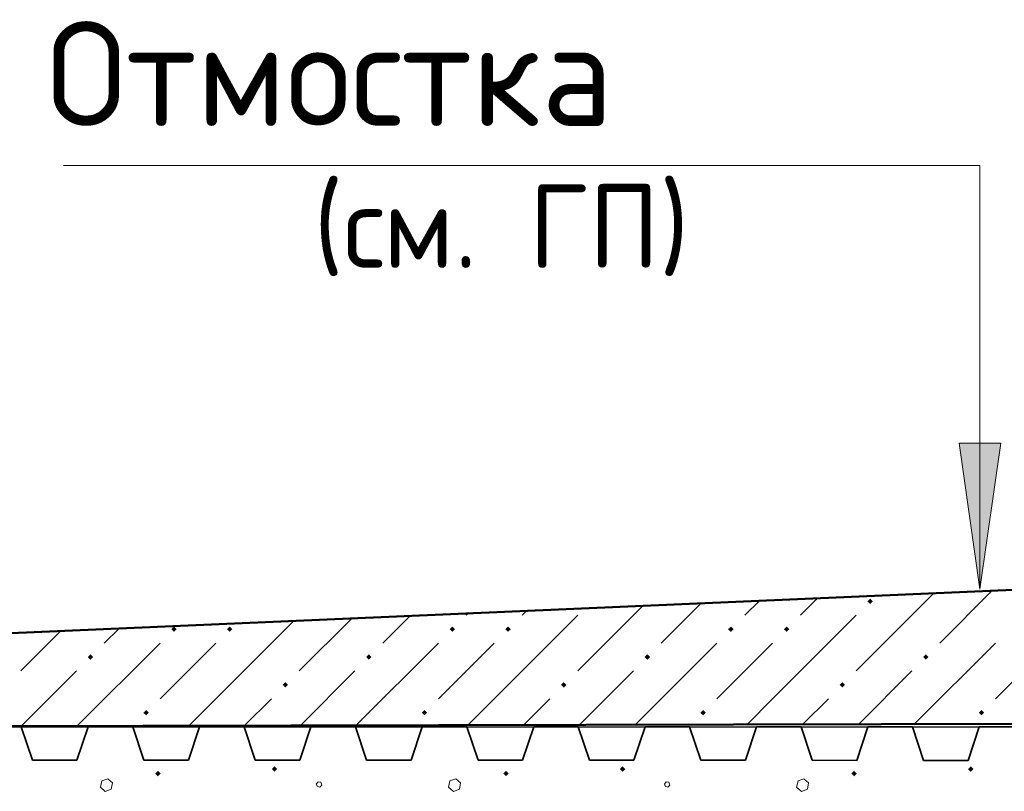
# Model space of a CAD drawing. Header units: millimetres. Extents: x 0 to 21000, y 0 to 14850.
# Tile 38 of 56: x 12767 to 13945, y 11697 to 12621. Entities that reach past the tile are written whole.
import ezdxf

# ---------------------------------------------------------------- set-up
doc = ezdxf.new("R2010")
doc.units = ezdxf.units.MM
for name, color, linetype, lineweight in [('Standard', 7, 'Continuous', 25), ('Стена_ кирп кладка силик нес', 8, 'Continuous', 70), ('Фундаменты общие', 7, 'Continuous', 25)]:
    doc.layers.add(name, color=color, linetype=linetype, lineweight=lineweight)
doc.styles.add('ISOCPEUR', font='txt')

msp = doc.modelspace()

# ---------------------------------------------------------------- linework, layer by layer
at = {"layer": 'Standard', "color": 7, "linetype": 'Continuous', "lineweight": 13, "transparency": 33554687}
for p, q in [((13916.1, 12446.4), (12819.3, 12446.4)), ((13916.1, 12446.4), (13916.1, 11938.9)), ((13916.1, 12113.9), (13916.1, 12126.4)), ((13941.1, 12113.9), (13891.1, 12113.9)), ((13891.1, 12113.9), (13916.1, 11938.9)), ((13916.1, 11938.9), (13941.1, 12113.9)), ((13721.8, 11928.2), (13701.3, 11907.8)), ((13861.1, 11934.3), (13768, 11841.1)), ((13930.8, 11937.3), (13868, 11874.4)), ((13916.1, 11938.9), (13916.1, 11938.9)), ((13916.1, 11938.9), (13916.1, 11938.9)), ((13916.1, 11938.9), (13916.1, 11938.9)), ((13512.7, 11919.2), (13434.7, 11841.1)), ((13582.4, 11922.2), (13534.7, 11874.4)), ((13634.7, 11907.8), (13652.1, 11925.2)), ((13164.3, 11904.1), (13101.3, 11841.1)), ((13234, 11907.1), (13201.3, 11874.4)), ((13301.3, 11907.8), (13303.7, 11910.1)), ((13334.7, 11807.8), (13434.7, 11907.8)), ((13373.4, 11913.2), (13368, 11907.8)), ((13668, 11807.8), (13768, 11907.8)), ((12885.6, 11892.1), (12868, 11874.4)), ((13001.3, 11807.8), (13094.7, 11901.1)), ((12815.9, 11889.1), (12768, 11841.1)), ((12934.7, 11874.4), (12835.4, 11775.2)), ((13001.3, 11874.4), (12934.7, 11807.8)), ((13268, 11874.4), (13169.6, 11776)), ((13334.7, 11874.4), (13268, 11807.8)), ((13601.3, 11874.4), (13503.7, 11776.8)), ((13668, 11874.4), (13601.3, 11807.8)), ((13934.7, 11874.4), (13837.8, 11777.6)), ((14001.3, 11874.4), (13934.7, 11807.8)), ((12768.6, 11775), (12834.7, 11841.1)), ((13102.7, 11775.8), (13168, 11841.1)), ((13436.9, 11776.7), (13501.3, 11841.1)), ((13771, 11777.5), (13834.7, 11841.1)), ((13001.3, 11807.8), (12969.1, 11775.5)), ((13068, 11807.8), (13035.9, 11775.7)), ((13334.7, 11807.8), (13303.2, 11776.3)), ((13401.3, 11807.8), (13370, 11776.5)), ((13668, 11807.8), (13637.4, 11777.1)), ((13734.7, 11807.8), (13704.2, 11777.3))]:
    msp.add_line(p, q, dxfattribs=at)
at = {"layer": 'Standard', "color": 7, "linetype": 'Continuous', "lineweight": 35, "transparency": 33554687}
for p, q in [((12475.3, 11774.3), (15142, 11773.7)), ((12715.3, 11774.3), (12768.6, 11774.3)), ((12768.6, 11774.3), (12782, 11734.3)), ((12835.3, 11734.3), (12848.6, 11774.3)), ((12848.6, 11774.3), (12902, 11774.2)), ((12902, 11774.2), (12915.3, 11734.2)), ((12968.6, 11734.2), (12982, 11774.2)), ((12982, 11774.2), (13035.3, 11774.2)), ((13035.3, 11774.2), (13048.6, 11734.2)), ((13102, 11734.2), (13115.3, 11774.2)), ((13115.3, 11774.2), (13168.6, 11774.2)), ((13168.6, 11774.2), (13182, 11734.2)), ((13235.3, 11734.2), (13248.6, 11774.2)), ((13248.6, 11774.2), (13302, 11774.2)), ((13302, 11774.2), (13315.3, 11734.1)), ((13368.6, 11734.1), (13382, 11774.1)), ((13382, 11774.1), (13435.3, 11774.1)), ((13435.3, 11774.1), (13448.6, 11734.1)), ((13502, 11734.1), (13515.3, 11774.1)), ((13515.3, 11774.1), (13568.6, 11774.1)), ((13568.6, 11774.1), (13582, 11734.1)), ((13635.3, 11734.1), (13648.6, 11774.1)), ((13648.6, 11774.1), (13702, 11774.1)), ((13702, 11774.1), (13715.3, 11734.1)), ((13768.6, 11734), (13782, 11774)), ((13782, 11774), (13835.3, 11774)), ((13835.3, 11774), (13848.6, 11734)), ((13902, 11734), (13915.3, 11774)), ((13915.3, 11774), (13968.6, 11774)), ((12782, 11734.3), (12835.3, 11734.3)), ((12915.3, 11734.2), (12968.6, 11734.2)), ((13048.6, 11734.2), (13102, 11734.2)), ((13182, 11734.2), (13235.3, 11734.2)), ((13315.3, 11734.1), (13368.6, 11734.1)), ((13448.6, 11734.1), (13502, 11734.1)), ((13582, 11734.1), (13635.3, 11734.1)), ((13715.3, 11734.1), (13768.6, 11734)), ((13848.6, 11734), (13902, 11734))]:
    msp.add_line(p, q, dxfattribs=at)
at = {"layer": 'Standard', "color": 7, "linetype": 'Continuous', "lineweight": 13, "transparency": 33554687}
for points in [[(13916.1, 11938.9), (13891.1, 12113.9), (13916.1, 12113.9)], [(13916.1, 11938.9), (13916.1, 12113.9), (13941.1, 12113.9)], [(13784.7, 11921.2), (13781.4, 11924.4), (13784.7, 11927.7)], [(13784.7, 11921.2), (13784.7, 11927.7), (13787.9, 11924.4)], [(12951.3, 11887.9), (12948.1, 11891.1), (12951.3, 11894.4)], [(12951.3, 11887.9), (12951.3, 11894.4), (12954.6, 11891.1)], [(13018, 11887.9), (13014.7, 11891.1), (13018, 11894.4)], [(13018, 11887.9), (13018, 11894.4), (13021.2, 11891.1)], [(13284.7, 11887.9), (13281.4, 11891.1), (13284.7, 11894.4)], [(13284.7, 11887.9), (13284.7, 11894.4), (13287.9, 11891.1)], [(13351.3, 11887.9), (13348.1, 11891.1), (13351.3, 11894.4)], [(13351.3, 11887.9), (13351.3, 11894.4), (13354.6, 11891.1)], [(13618, 11887.9), (13614.7, 11891.1), (13618, 11894.4)], [(13618, 11887.9), (13618, 11894.4), (13621.2, 11891.1)], [(13684.7, 11887.9), (13681.4, 11891.1), (13684.7, 11894.4)], [(13684.7, 11887.9), (13684.7, 11894.4), (13687.9, 11891.1)], [(12851.3, 11854.5), (12848.1, 11857.8), (12851.3, 11861)], [(12851.3, 11854.5), (12851.3, 11861), (12854.6, 11857.8)], [(13184.7, 11854.5), (13181.4, 11857.8), (13184.7, 11861)], [(13184.7, 11854.5), (13184.7, 11861), (13187.9, 11857.8)], [(13518, 11854.5), (13514.7, 11857.8), (13518, 11861)], [(13518, 11854.5), (13518, 11861), (13521.2, 11857.8)], [(13851.3, 11854.5), (13848.1, 11857.8), (13851.3, 11861)], [(13851.3, 11854.5), (13851.3, 11861), (13854.6, 11857.8)], [(13084.7, 11821.2), (13081.4, 11824.4), (13084.7, 11827.7)], [(13084.7, 11821.2), (13084.7, 11827.7), (13087.9, 11824.4)], [(13418, 11821.2), (13414.7, 11824.4), (13418, 11827.7)], [(13418, 11821.2), (13418, 11827.7), (13421.2, 11824.4)], [(13751.3, 11821.2), (13748.1, 11824.4), (13751.3, 11827.7)], [(13751.3, 11821.2), (13751.3, 11827.7), (13754.6, 11824.4)], [(12918, 11787.9), (12914.7, 11791.1), (12918, 11794.4)], [(12918, 11787.9), (12918, 11794.4), (12921.2, 11791.1)], [(13251.3, 11787.9), (13248.1, 11791.1), (13251.3, 11794.4)], [(13251.3, 11787.9), (13251.3, 11794.4), (13254.6, 11791.1)], [(13584.7, 11787.9), (13581.4, 11791.1), (13584.7, 11794.4)], [(13584.7, 11787.9), (13584.7, 11794.4), (13587.9, 11791.1)], [(13918, 11787.9), (13914.7, 11791.1), (13918, 11794.4)], [(13918, 11787.9), (13918, 11794.4), (13921.2, 11791.1)]]:
    msp.add_solid(points, dxfattribs=at)
at = {"layer": 'Стена_ кирп кладка силик нес', "color": 7, "linetype": 'Continuous', "lineweight": 13, "transparency": 33554687}
for p, q in [((12865.1, 11709.4), (12863.4, 11701.9)), ((12872.2, 11711.9), (12865.1, 11709.4)), ((12877.6, 11706.9), (12872.2, 11711.9)), ((12876.3, 11699.4), (12877.6, 11706.9)), ((13123.8, 11708.2), (13121.7, 11705.7)), ((13121.7, 11705.7), (13123, 11702.8)), ((13127.2, 11707.8), (13123.8, 11708.2)), ((13125.9, 11701.9), (13128.4, 11704.4)), ((13128.4, 11704.4), (13127.2, 11707.8)), ((13281.7, 11709.4), (13280.1, 11701.9)), ((13288.8, 11711.9), (13281.7, 11709.4)), ((13294.2, 11706.9), (13288.8, 11711.9)), ((13293, 11699.4), (13294.2, 11706.9)), ((13540.5, 11708.2), (13538.4, 11705.7)), ((13538.4, 11705.7), (13539.7, 11702.8)), ((13543.8, 11707.8), (13540.5, 11708.2)), ((13542.6, 11701.9), (13545.1, 11704.4)), ((13545.1, 11704.4), (13543.8, 11707.8)), ((13698.4, 11709.4), (13696.7, 11701.9)), ((13705.5, 11711.9), (13698.4, 11709.4)), ((13710.9, 11706.9), (13705.5, 11711.9)), ((13709.7, 11699.4), (13710.9, 11706.9)), ((12863.4, 11701.9), (12869.2, 11696.9)), ((12869.2, 11696.9), (12876.3, 11699.4)), ((13123, 11702.8), (13125.9, 11701.9)), ((13280.1, 11701.9), (13285.9, 11696.9)), ((13285.9, 11696.9), (13293, 11699.4)), ((13539.7, 11702.8), (13542.6, 11701.9)), ((13696.7, 11701.9), (13702.6, 11696.9)), ((13702.6, 11696.9), (13709.7, 11699.4))]:
    msp.add_line(p, q, dxfattribs=at)
for points in [[(12932.2, 11714.9), (12928.9, 11718.2), (12932.2, 11721.4)], [(12932.2, 11714.9), (12932.2, 11721.4), (12935.4, 11718.2)], [(13071.7, 11720.4), (13068.5, 11723.6), (13071.7, 11726.9)], [(13071.7, 11720.4), (13071.7, 11726.9), (13075, 11723.6)], [(13348.8, 11714.9), (13345.6, 11718.2), (13348.8, 11721.4)], [(13348.8, 11714.9), (13348.8, 11721.4), (13352.1, 11718.2)], [(13488.4, 11720.4), (13485.2, 11723.6), (13488.4, 11726.9)], [(13488.4, 11720.4), (13488.4, 11726.9), (13491.7, 11723.6)], [(13765.5, 11714.9), (13762.2, 11718.2), (13765.5, 11721.4)], [(13765.5, 11714.9), (13765.5, 11721.4), (13768.7, 11718.2)], [(13905.1, 11720.4), (13901.8, 11723.6), (13905.1, 11726.9)], [(13905.1, 11720.4), (13905.1, 11726.9), (13908.3, 11723.6)]]:
    msp.add_solid(points, dxfattribs=at)
at = {"layer": 'Фундаменты общие', "color": 7, "linetype": 'Continuous', "lineweight": 50, "transparency": 33554687}
for p, q in [((15333.3, 11997.9), (12475.3, 11874.3)), ((12475.3, 11774.3), (15333.3, 11781.2))]:
    msp.add_line(p, q, dxfattribs=at)

# ---------------------------------------------------------------- texts
at = {"layer": 'Standard', "color": 7, "lineweight": 25, "transparency": 33554687, "style": 'ISOCPEUR'}
for s, height, width, p in [('Отмостка', 125, 0.97, (12799, 12493.9)), ('(см. ГП)', 100, 0.96, (13118.2, 12323.9))]:
    msp.add_text(s, height=height, dxfattribs=dict(at, width=width)).set_placement(p)

doc.saveas('drawing.dxf')
